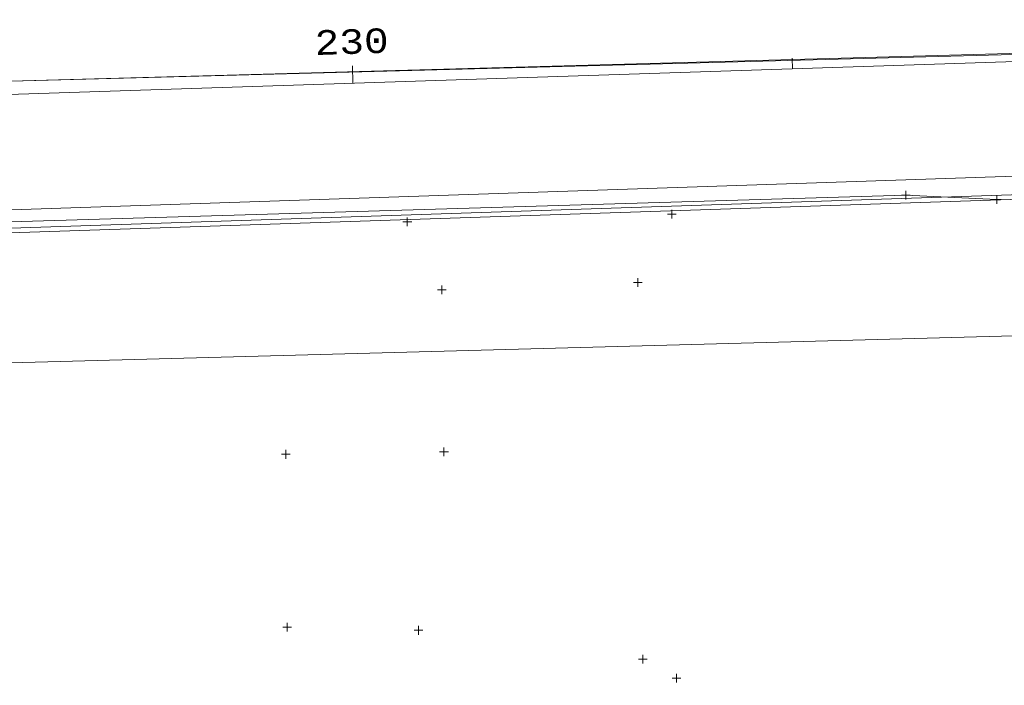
# Model space of a CAD drawing. Extents: x 128766 to 131418, y 268402 to 269681.
# Tile 10 of 14: x 129768 to 129880, y 268657 to 268733. Entities that reach past the tile are written whole.
import ezdxf
from ezdxf.enums import TextEntityAlignment as Align

# ---------------------------------------------------------------- set-up
doc = ezdxf.new("R2010")
doc.units = 21
doc.header["$LTSCALE"] = 50
doc.header["$MEASUREMENT"] = 0
for name, color, linetype, lineweight, true_color in [('DV_X_Property_Line', 1, 'Continuous', 0, 0xff0000), ('DV_X_Section_VMS_Line', 6, 'Continuous', 0, 0xff00ff), ('PV_X_Curb', 230, 'Continuous', 0, 0xfe0060), ('RW_X_CL', 6, 'Continuous', 0, 0xff00ff), ('RW_X_CL_100_Stations', 6, 'Continuous', 0, 0xff00ff), ('RW_X_Esmt_SH', 6, 'Continuous', 0, 0xff00ff), ('SV_X_Shot_Marker', 2, 'Continuous', 0, 0xf0f000), ('UT_X_Gas', 2, 'Continuous', 0, 0xf0f000)]:
    doc.layers.add(name, color=color, linetype=linetype, lineweight=lineweight, true_color=true_color)
doc.layers.add('PV_X_EOP', color=7, linetype='Continuous', lineweight=0)
doc.styles.get("Standard").update_dxf_attribs({"font": 'cour.ttf', "height": 5})

msp = doc.modelspace()

# ---------------------------------------------------------------- linework, layer by layer
at = {"layer": 'DV_X_Property_Line'}
msp.add_polyline3d([(129704.33, 268724.21, 0), (129920.68, 268730.18, 0), (129921.36, 268535.47, 0), (129831.36, 268535.6, 0), (129812.25, 268535.63, 0), (129704.33, 268724.21, 0)], dxfattribs=at)
at = {"layer": 'DV_X_Section_VMS_Line', "lineweight": 0}
msp.add_line((131411.04, 268770), (128767.64, 268699.14), dxfattribs=at)
at = {"layer": 'PV_X_Curb'}
for points in [[(129459.04, 268699.1, 941.91), (129521.46, 268701.17, 942.03), (129614.42, 268704.16, 942.2), (129750.31, 268708.68, 942.56), (129924.45, 268714.48, 945.42)], [(129459.16, 268698.55, 942.33), (129521.56, 268700.44, 942.45), (129614.42, 268703.63, 942.73), (129750.2, 268708.13, 943.1), (129924.32, 268713.94, 945.91)]]:
    msp.add_polyline3d(points, dxfattribs=at)
at = {"layer": 'PV_X_EOP'}
msp.add_polyline3d([(129458.89, 268701.12, 942.11), (129520.69, 268703.17, 942.26), (129614.24, 268706.14, 942.46), (129750.45, 268710.76, 942.77), (129924.56, 268716.57, 945.57)], dxfattribs=at)
at = {"layer": 'RW_X_CL', "lineweight": 0}
msp.add_line((129167.98, 268704.78), (129942.61, 268730.18), dxfattribs=at)
at = {"layer": 'RW_X_CL_100_Stations', "lineweight": 0}
for p, q in [((129856.28, 268727.35), (129856.24, 268728.55)), ((129806.31, 268725.71), (129806.24, 268727.71))]:
    msp.add_line(p, q, dxfattribs=at)
at = {"layer": 'RW_X_Esmt_SH', "lineweight": 0}
msp.add_line((129920.79, 268698.04), (128768.5, 268667.15), dxfattribs=at)
at = {"layer": 'SV_X_Shot_Marker', "lineweight": 0}
for p, q in [((129869.17, 268713.48, 944.45), (129869.17, 268712.48, 944.45)), ((129868.67, 268712.98, 944.45), (129869.67, 268712.98, 944.45)), ((129879.02, 268712.49, 945.04), (129880.02, 268712.49, 945.04)), ((129879.52, 268712.99, 945.04), (129879.52, 268711.99, 945.04)), ((129842.57, 268711.33, 944.31), (129842.57, 268710.33, 944.31)), ((129811.99, 268709.95, 943.74), (129812.99, 268709.95, 943.74)), ((129812.49, 268710.45, 943.74), (129812.49, 268709.45, 943.74)), ((129842.07, 268710.83, 944.31), (129843.07, 268710.83, 944.31)), ((129838.71, 268703.55, 944), (129838.71, 268702.55, 944)), ((129815.92, 268702.23, 943.67), (129816.92, 268702.23, 943.67)), ((129816.42, 268702.73, 943.67), (129816.42, 268701.73, 943.67)), ((129838.21, 268703.05, 944), (129839.21, 268703.05, 944)), ((129816.66, 268684.29, 943.29), (129816.66, 268683.29, 943.29)), ((129798.17, 268683.52, 942.93), (129799.17, 268683.52, 942.93)), ((129798.67, 268684.02, 942.93), (129798.67, 268683.02, 942.93)), ((129816.16, 268683.79, 943.29), (129817.16, 268683.79, 943.29)), ((129798.83, 268664.37, 943.02), (129798.83, 268663.37, 943.02)), ((129813.76, 268664.01, 943.25), (129813.76, 268663.01, 943.25)), ((129798.33, 268663.87, 943.02), (129799.33, 268663.87, 943.02)), ((129813.26, 268663.51, 943.25), (129814.26, 268663.51, 943.25)), ((129839.26, 268660.73, 943.42), (129839.26, 268659.73, 943.42)), ((129838.76, 268660.23, 943.42), (129839.76, 268660.23, 943.42)), ((129843.1, 268658.56, 943.35), (129843.1, 268657.56, 943.35)), ((129842.6, 268658.06, 943.35), (129843.6, 268658.06, 943.35))]:
    msp.add_line(p, q, dxfattribs=at)
at = {"layer": 'SV_X_Shot_Marker'}
for p in [(129869.17, 268712.98, 944.45), (129879.52, 268712.49, 945.04), (129812.49, 268709.95, 943.74), (129842.57, 268710.83, 944.31), (129816.42, 268702.23, 943.67), (129838.71, 268703.05, 944), (129798.67, 268683.52, 942.93), (129816.66, 268683.79, 943.29), (129798.83, 268663.87, 943.02), (129813.76, 268663.51, 943.25), (129839.26, 268660.23, 943.42), (129843.1, 268658.06, 943.35)]:
    msp.add_point(p, dxfattribs=at)
at = {"layer": 'UT_X_Gas', "linetype": 'Continuous'}
msp.add_polyline3d([(129879.52, 268712.49, 945.04), (129869.17, 268712.98, 944.45), (129750.71, 268709.45, 942.74), (129606.76, 268705.66, 942.35)], dxfattribs=at)
at = {"layer": 'UT_X_Gas'}
msp.add_polyline3d([(129879.52, 268712.49, 945.04), (129869.17, 268712.98, 944.45), (129750.71, 268709.45, 942.74), (129606.76, 268705.66, 942.35)], dxfattribs=at)

# ---------------------------------------------------------------- texts
at = {"layer": 'RW_X_CL_100_Stations', "lineweight": 0}
msp.add_text('230', height=2.8, rotation=1.8781, dxfattribs=at).set_placement((129806.23, 268728.21), align=Align.BOTTOM_CENTER)

doc.saveas('drawing.dxf')
